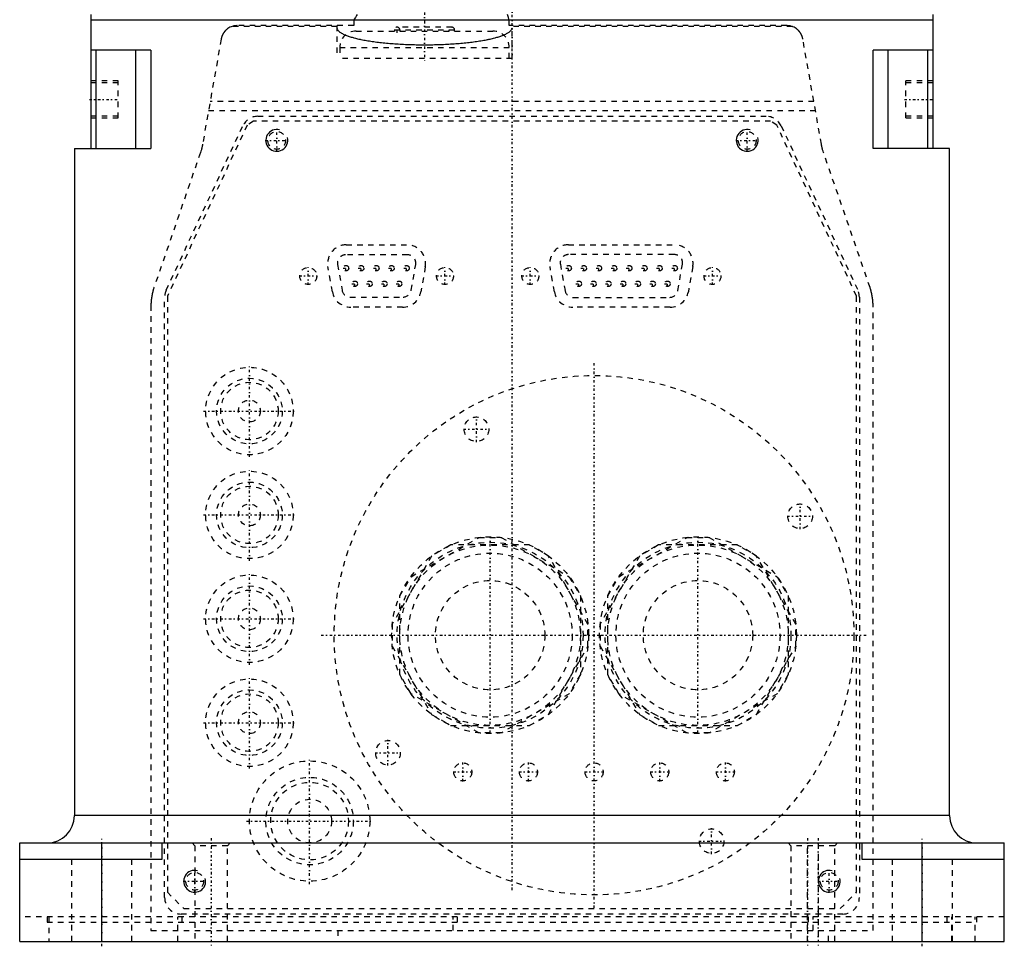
# Model space of a CAD drawing. Extents: x -109 to 109, y -1 to 737.
# Tile 1 of 13: x -90 to 90, y -1 to 169. Entities that reach past the tile are written whole.
import ezdxf

# ---------------------------------------------------------------- set-up
doc = ezdxf.new("R2010")
doc.units = 0
doc.linetypes.add('CENTER', pattern=[1.5, 0.45, -0.5, 0.05, -0.5])
doc.linetypes.add('DASHED', pattern=[2, 1, -1])
for name, color, linetype in [('AM_0', 7, 'CONTINUOUS'), ('AM_10', 7, 'CONTINUOUS'), ('AM_3', 7, 'DASHED'), ('AM_7', 7, 'CENTER')]:
    doc.layers.add(name, color=color, linetype=linetype)

msp = doc.modelspace()

# ---------------------------------------------------------------- linework, layer by layer
at = {"layer": 'AM_0', "color": 7, "linetype": 'CONTINUOUS'}
for p, q in [((-77, 169.5), (-77, 145)), ((77, 145), (77, 169.5)), ((77, 168.5), (-77, 168.5)), ((-66.01, 163), (-77, 163)), ((-76, 145), (-76, 163)), ((-68.74, 145), (-68.74, 163)), ((-66.01, 163), (-66.01, 145)), ((77, 163), (66.01, 163)), ((66.01, 145), (66.01, 163)), ((68.74, 145), (68.74, 163)), ((76, 145), (76, 163)), ((-80, 145), (-80, 23)), ((-80, 145), (-66.01, 145)), ((80, 145), (66.01, 145)), ((80, 23), (80, 145)), ((80, 23), (-80, 23)), ((-90, 0), (-90, 18)), ((-90, 18), (90, 18)), ((-75, 0), (-75, 18)), ((-64, 18), (-64, 15)), ((64, 15), (64, 18)), ((75, 0), (75, 18)), ((90, 0), (90, 18)), ((-64, 15), (-90, 15)), ((90, 15), (64, 15)), ((-90, 0), (90, 0))]:
    msp.add_line(p, q, dxfattribs=at)
for centre, start, end in [((-85, 23), 270, 0), ((85, 23), 180, 270)]:
    msp.add_arc(centre, 5, start, end, dxfattribs=at)
at = {"layer": 'AM_10', "color": 7, "linetype": 'CONTINUOUS'}
for centre in [(-43, 146.5), (43, 146.5), (-58, 11), (58, 11)]:
    msp.add_arc(centre, 2, 75, 15, dxfattribs=at)
at = {"layer": 'AM_3', "color": 6, "linetype": 'DASHED'}
for p, q in [((-28.94, 167.5), (-50.22, 167.5)), ((-32, 167.5), (-32, 161.5)), ((-28.94, 168.5), (-28.94, 167.5)), ((-0.51, 167.5), (-0.51, 168.5)), ((50.22, 167.5), (-0.51, 167.5)), ((0, 161.5), (0, 167.5)), ((-32, 167.32), (-51.25, 167.32)), ((-28.5, 166.5), (-3.5, 166.5)), ((-21.5, 166.7), (-21.5, 166.5)), ((-21.5, 166.7), (-10.5, 166.7)), ((-11, 167.2), (-21, 167.2)), ((-20.5, 166.7), (-20.5, 166.5)), ((-11.5, 166.5), (-11.5, 166.7)), ((-10.5, 166.5), (-10.5, 166.7)), ((51.25, 167.32), (0, 167.32)), ((-53.17, 165.02), (-56.57, 145.78)), ((56.57, 145.78), (53.17, 165.02)), ((-31.5, 163.5), (-31.5, 161.5)), ((-31.5, 163.5), (-0.5, 163.5)), ((-0.5, 161.5), (-0.5, 163.5)), ((0, 161.5), (-32, 161.5)), ((-72, 157.4), (-77, 157.4)), ((-72, 157), (-77, 157)), ((-72, 150.6), (-72, 157.4)), ((77, 157.4), (72, 157.4)), ((72, 150.6), (72, 157.4)), ((77, 157), (72, 157)), ((55.18, 153.62), (-55.18, 153.62)), ((-55.48, 151.95), (55.48, 151.95)), ((-77, 151), (-72, 151)), ((-77, 150.6), (-72, 150.6)), ((-47.28, 150), (-48.42, 149.27)), ((47.28, 150), (-47.28, 150)), ((-46.48, 150.9), (46.48, 150.9)), ((48.42, 149.27), (47.28, 150)), ((72, 151), (77, 151)), ((72, 150.6), (77, 150.6)), ((-63.22, 119.1), (-49.2, 149.17)), ((-48.42, 149.27), (-63, 118)), ((63, 118), (48.42, 149.27)), ((49.2, 149.17), (63.22, 119.1)), ((-56.96, 144.26), (-65.46, 119.58)), ((65.46, 119.58), (56.96, 144.26)), ((-30.29, 127.4), (-19.2, 127.4)), ((10.3, 127.4), (29.7, 127.4)), ((-19.08, 125.56), (-30.41, 125.56)), ((29.69, 125.61), (10.31, 125.61)), ((-32.83, 118.81), (-33.64, 123.41)), ((-31.89, 123.8), (-31.06, 119.08)), ((-18.43, 119.08), (-17.6, 123.8)), ((-15.85, 123.41), (-16.66, 118.81)), ((7.76, 118.81), (6.95, 123.41)), ((8.84, 123.85), (9.69, 119.03)), ((30.31, 119.03), (31.16, 123.85)), ((33.05, 123.41), (32.24, 118.81)), ((-63.5, 8), (-63.5, 117.83)), ((-63, 118), (-63, 9)), ((-29.58, 117.84), (-19.91, 117.84)), ((11.16, 117.79), (28.84, 117.79)), ((63, 9), (63, 118)), ((63.5, 117.83), (63.5, 8)), ((-66, 116.33), (-66, 2)), ((-20.01, 116), (-29.48, 116)), ((28.89, 116), (11.11, 116)), ((66, 2), (66, 116.33)), ((-18.46, 66.7), (-6.04, 73.88)), ((-6.04, 73.88), (-1.96, 73.88)), ((-1.96, 73.88), (10.46, 66.7)), ((19.54, 66.7), (31.96, 73.88)), ((31.96, 73.88), (36.04, 73.88)), ((36.04, 73.88), (48.46, 66.7)), ((-11.2, 72.5), (-14.69, 70.48)), ((3.2, 72.5), (-11.2, 72.5)), ((6.69, 70.48), (3.2, 72.5)), ((26.8, 72.5), (23.31, 70.48)), ((41.2, 72.5), (26.8, 72.5)), ((44.69, 70.48), (41.2, 72.5)), ((-14.69, 70.48), (-21.89, 58.02)), ((13.89, 58.02), (6.69, 70.48)), ((23.31, 70.48), (16.11, 58.02)), ((51.89, 58.02), (44.69, 70.48)), ((-20.5, 63.18), (-18.46, 66.7)), ((10.46, 66.7), (12.5, 63.18)), ((17.5, 63.18), (19.54, 66.7)), ((48.46, 66.7), (50.5, 63.18)), ((-20.5, 48.82), (-20.5, 63.18)), ((12.5, 63.18), (12.5, 48.82)), ((17.5, 48.82), (17.5, 63.18)), ((50.5, 63.18), (50.5, 48.82)), ((-21.89, 58.02), (-21.89, 53.98)), ((13.89, 53.98), (13.89, 58.02)), ((16.11, 58.02), (16.11, 53.98)), ((51.89, 53.98), (51.89, 58.02)), ((-21.89, 53.98), (-14.69, 41.52)), ((6.69, 41.52), (13.89, 53.98)), ((16.11, 53.98), (23.31, 41.52)), ((44.69, 41.52), (51.89, 53.98)), ((-18.46, 45.3), (-20.5, 48.82)), ((12.5, 48.82), (10.46, 45.3)), ((19.54, 45.3), (17.5, 48.82)), ((50.5, 48.82), (48.46, 45.3)), ((-6.04, 38.12), (-18.46, 45.3)), ((10.46, 45.3), (-1.96, 38.12)), ((31.96, 38.12), (19.54, 45.3)), ((48.46, 45.3), (36.04, 38.12)), ((-14.69, 41.52), (-11.2, 39.5)), ((3.2, 39.5), (6.69, 41.52)), ((23.31, 41.52), (26.8, 39.5)), ((41.2, 39.5), (44.69, 41.52)), ((-11.2, 39.5), (3.2, 39.5)), ((-1.96, 38.12), (-6.04, 38.12)), ((26.8, 39.5), (41.2, 39.5)), ((36.04, 38.12), (31.96, 38.12)), ((-58.5, 18), (-58, 17.5)), ((-52, 17.5), (-51.5, 18)), ((50.5, 18), (51, 17.5)), ((54, 0), (54, 18)), ((56, 18), (56, 0)), ((59, 17.5), (59.5, 18)), ((-58, 17.5), (-58, 0)), ((-52, 17.5), (-58, 17.5)), ((-52, 0), (-52, 17.5)), ((51, 17.5), (51, 0)), ((59, 17.5), (51, 17.5)), ((59, 0), (59, 17.5)), ((-80.5, 15), (-80.5, 0)), ((-69.5, 0), (-69.5, 15)), ((69.5, 15), (69.5, 0)), ((80.5, 0), (80.5, 15)), ((-63, 9), (-60, 6)), ((60, 6), (63, 9)), ((-60, 6), (60, 6)), ((90, 4.5), (-90, 4.5)), ((-85, 4.5), (-85, 3.5)), ((-84.68, 4.5), (-84.68, 0)), ((-61.06, 0), (-61.06, 4.5)), ((60.5, 5), (-60.5, 5)), ((-60.35, 4.5), (-60.35, 3.5)), ((-10.73, 2), (-10.73, 4.5)), ((-10.02, 4.5), (-10.02, 3.5)), ((54.14, 4.5), (54.14, 3.5)), ((55.07, 2), (55.07, 4.5)), ((79.48, 4.5), (79.48, 3.5)), ((80.41, 0), (80.41, 4.5)), ((84.68, 0), (84.68, 4.5)), ((85, 3.5), (85, 4.5)), ((-85, 3.5), (85, 3.5)), ((-66, 2), (66, 2)), ((-31.86, 2), (-31.86, 0)), ((57.85, 0), (57.85, 2))]:
    msp.add_line(p, q, dxfattribs=at)
for points in [[(-28.29, 169.5, 0), (-28.4, 169.33, 0), (-28.62, 169, 0), (-28.83, 168.67, 0), (-28.94, 168.5, 0)], [(-0.51, 168.5, 0), (-0.55, 168.67, 0), (-0.65, 169, 0), (-0.75, 169.33, 0), (-0.8, 169.5, 0)], [(-50.22, 167.5, 0), (-50.32, 167.5, 0), (-50.53, 167.48, 0), (-50.74, 167.45, 0), (-50.85, 167.43, 0), (-50.95, 167.41, 0), (-51.16, 167.35, 0), (-51.37, 167.27, 0), (-51.57, 167.18, 0), (-51.77, 167.07, 0), (-51.96, 166.95, 0), (-52.05, 166.88, 0), (-52.14, 166.81, 0), (-52.24, 166.72, 0), (-52.26, 166.69, 0), (-52.29, 166.67, 0), (-52.3, 166.66, 0), (-52.32, 166.64, 0), (-52.35, 166.62, 0), (-52.37, 166.59, 0), (-52.4, 166.56, 0), (-52.42, 166.53, 0), (-52.45, 166.51, 0), (-52.46, 166.49, 0), (-52.47, 166.48, 0), (-52.5, 166.45, 0), (-52.52, 166.42, 0), (-52.55, 166.39, 0), (-52.57, 166.36, 0), (-52.6, 166.33, 0), (-52.61, 166.31, 0), (-52.62, 166.29, 0), (-52.65, 166.26, 0), (-52.67, 166.23, 0), (-52.69, 166.2, 0), (-52.72, 166.16, 0), (-52.74, 166.13, 0), (-52.75, 166.11, 0), (-52.76, 166.09, 0), (-52.78, 166.06, 0), (-52.8, 166.02, 0), (-52.83, 165.98, 0), (-52.85, 165.95, 0), (-52.87, 165.91, 0), (-52.88, 165.89, 0), (-52.89, 165.87, 0), (-52.91, 165.83, 0), (-52.92, 165.8, 0), (-52.93, 165.78, 0), (-52.94, 165.76, 0), (-52.96, 165.72, 0), (-52.98, 165.68, 0), (-52.99, 165.66, 0), (-52.99, 165.64, 0), (-53.01, 165.6, 0), (-53.03, 165.56, 0), (-53.04, 165.51, 0), (-53.06, 165.47, 0), (-53.07, 165.43, 0), (-53.08, 165.41, 0), (-53.08, 165.39, 0), (-53.1, 165.35, 0), (-53.11, 165.3, 0), (-53.12, 165.26, 0), (-53.13, 165.22, 0), (-53.14, 165.17, 0), (-53.15, 165.15, 0), (-53.15, 165.13, 0), (-53.16, 165.09, 0), (-53.17, 165.04, 0), (-53.17, 165.02, 0)], [(-32, 167.5, 0), (-32, 167.5, 0), (-32, 167.5, 0), (-32, 167.5, 0), (-32, 167.5, 0)], [(0, 167.5, 0), (0, 167.5, 0), (0, 167.5, 0), (0, 167.5, 0), (0, 167.5, 0)], [(53.17, 165.02, 0), (53.17, 165.04, 0), (53.16, 165.09, 0), (53.15, 165.13, 0), (53.15, 165.15, 0), (53.14, 165.17, 0), (53.13, 165.22, 0), (53.12, 165.26, 0), (53.11, 165.3, 0), (53.1, 165.35, 0), (53.08, 165.39, 0), (53.08, 165.41, 0), (53.07, 165.43, 0), (53.06, 165.47, 0), (53.04, 165.51, 0), (53.03, 165.56, 0), (53.01, 165.6, 0), (52.99, 165.64, 0), (52.99, 165.66, 0), (52.98, 165.68, 0), (52.96, 165.72, 0), (52.94, 165.76, 0), (52.93, 165.78, 0), (52.92, 165.8, 0), (52.91, 165.83, 0), (52.89, 165.87, 0), (52.88, 165.89, 0), (52.87, 165.91, 0), (52.85, 165.95, 0), (52.83, 165.98, 0), (52.8, 166.02, 0), (52.78, 166.06, 0), (52.76, 166.09, 0), (52.75, 166.11, 0), (52.74, 166.13, 0), (52.72, 166.16, 0), (52.69, 166.2, 0), (52.67, 166.23, 0), (52.65, 166.26, 0), (52.62, 166.29, 0), (52.61, 166.31, 0), (52.6, 166.33, 0), (52.57, 166.36, 0), (52.55, 166.39, 0), (52.52, 166.42, 0), (52.5, 166.45, 0), (52.47, 166.48, 0), (52.46, 166.49, 0), (52.45, 166.51, 0), (52.42, 166.53, 0), (52.4, 166.56, 0), (52.37, 166.59, 0), (52.35, 166.62, 0), (52.32, 166.64, 0), (52.3, 166.66, 0), (52.29, 166.67, 0), (52.26, 166.69, 0), (52.24, 166.72, 0), (52.14, 166.81, 0), (52.05, 166.88, 0), (51.96, 166.95, 0), (51.77, 167.07, 0), (51.57, 167.18, 0), (51.37, 167.27, 0), (51.16, 167.35, 0), (50.95, 167.41, 0), (50.85, 167.43, 0), (50.74, 167.45, 0), (50.53, 167.48, 0), (50.32, 167.5, 0), (50.22, 167.5, 0)], [(-32, 167.1, 0), (-32, 167.06, 0), (-31.99, 166.98, 0), (-31.97, 166.91, 0), (-31.96, 166.87, 0), (-31.94, 166.83, 0), (-31.9, 166.76, 0), (-31.86, 166.68, 0), (-31.8, 166.61, 0), (-31.73, 166.53, 0), (-31.66, 166.46, 0), (-31.61, 166.42, 0), (-31.57, 166.38, 0), (-31.48, 166.31, 0), (-31.37, 166.24, 0), (-31.26, 166.16, 0), (-31.14, 166.09, 0), (-31.01, 166.02, 0), (-30.94, 165.98, 0), (-30.87, 165.95, 0), (-30.72, 165.88, 0), (-30.56, 165.81, 0), (-30.48, 165.77, 0)], [(-30.48, 165.77, 0), (-30.41, 165.74, 0), (-30.26, 165.69, 0), (-30.1, 165.63, 0), (-30.02, 165.6, 0), (-29.94, 165.57, 0), (-29.77, 165.52, 0), (-29.6, 165.46, 0), (-29.42, 165.4, 0), (-29.23, 165.35, 0), (-29.04, 165.3, 0), (-28.94, 165.27, 0), (-28.85, 165.24, 0), (-28.64, 165.19, 0), (-28.43, 165.14, 0), (-28.22, 165.09, 0), (-28, 165.04, 0), (-27.78, 164.99, 0), (-27.66, 164.97, 0), (-27.55, 164.95, 0), (-27.31, 164.9, 0), (-27.07, 164.85, 0), (-26.95, 164.83, 0), (-26.83, 164.81, 0), (-26.58, 164.77, 0), (-26.33, 164.72, 0), (-26.2, 164.7, 0), (-26.07, 164.68, 0), (-25.81, 164.64, 0), (-25.54, 164.6, 0), (-25.27, 164.56, 0), (-24.99, 164.53, 0), (-24.71, 164.49, 0), (-24.57, 164.47, 0), (-24.43, 164.46, 0), (-24.14, 164.42, 0), (-23.85, 164.39, 0), (-23.56, 164.36, 0), (-23.26, 164.33, 0), (-22.96, 164.3, 0), (-22.81, 164.28, 0), (-22.66, 164.27, 0), (-22.35, 164.24, 0), (-22.05, 164.22, 0), (-21.73, 164.19, 0), (-21.42, 164.17, 0), (-21.1, 164.15, 0), (-20.94, 164.14, 0), (-20.78, 164.13, 0), (-20.46, 164.11, 0), (-20.14, 164.09, 0), (-19.82, 164.08, 0), (-19.49, 164.06, 0), (-19.16, 164.05, 0), (-19, 164.04, 0), (-18.83, 164.04, 0), (-18.5, 164.03, 0), (-18.17, 164.02, 0), (-17.84, 164.01, 0), (-17.51, 164, 0), (-17.17, 164, 0), (-17, 163.99, 0), (-16.84, 163.99, 0), (-16.5, 163.99, 0), (-16.17, 163.99, 0), (-16, 163.99, 0), (-15.83, 163.99, 0), (-15.5, 163.99, 0), (-15.16, 163.99, 0), (-15, 163.99, 0), (-14.83, 164, 0), (-14.49, 164, 0), (-14.16, 164.01, 0), (-13.83, 164.02, 0), (-13.5, 164.03, 0), (-13.17, 164.04, 0), (-13, 164.04, 0), (-12.84, 164.05, 0), (-12.51, 164.06, 0), (-12.18, 164.08, 0), (-11.86, 164.09, 0), (-11.54, 164.11, 0), (-11.22, 164.13, 0), (-11.06, 164.14, 0), (-10.9, 164.15, 0), (-10.58, 164.17, 0), (-10.27, 164.19, 0), (-9.95, 164.22, 0), (-9.65, 164.24, 0), (-9.34, 164.27, 0), (-9.19, 164.28, 0), (-9.04, 164.3, 0), (-8.74, 164.33, 0), (-8.44, 164.36, 0), (-8.15, 164.39, 0), (-7.86, 164.42, 0), (-7.57, 164.46, 0), (-7.43, 164.47, 0), (-7.29, 164.49, 0), (-7.01, 164.53, 0), (-6.73, 164.56, 0), (-6.46, 164.6, 0), (-6.19, 164.64, 0), (-5.93, 164.68, 0), (-5.8, 164.7, 0), (-5.67, 164.72, 0), (-5.42, 164.77, 0), (-5.17, 164.81, 0), (-5.05, 164.83, 0), (-4.93, 164.85, 0), (-4.69, 164.9, 0), (-4.45, 164.95, 0), (-4.34, 164.97, 0), (-4.22, 164.99, 0), (-4, 165.04, 0), (-3.78, 165.09, 0), (-3.57, 165.14, 0), (-3.36, 165.19, 0), (-3.15, 165.24, 0), (-3.06, 165.27, 0), (-2.96, 165.3, 0), (-2.77, 165.35, 0), (-2.58, 165.4, 0), (-2.4, 165.46, 0), (-2.23, 165.52, 0), (-2.06, 165.57, 0), (-1.98, 165.6, 0), (-1.9, 165.63, 0), (-1.74, 165.69, 0), (-1.59, 165.74, 0), (-1.52, 165.77, 0)], [(-1.52, 165.77, 0), (-1.44, 165.81, 0), (-1.28, 165.88, 0), (-1.13, 165.95, 0), (-1.06, 165.98, 0), (-0.99, 166.02, 0), (-0.86, 166.09, 0), (-0.74, 166.16, 0), (-0.63, 166.24, 0), (-0.52, 166.31, 0), (-0.43, 166.38, 0), (-0.39, 166.42, 0), (-0.34, 166.46, 0), (-0.27, 166.53, 0), (-0.2, 166.61, 0), (-0.14, 166.68, 0), (-0.1, 166.76, 0), (-0.06, 166.83, 0), (-0.04, 166.87, 0), (-0.03, 166.91, 0), (-0.01, 166.98, 0), (0, 167.06, 0), (0, 167.1, 0)], [(-56.57, 145.78, 0), (-56.57, 145.73, 0), (-56.59, 145.65, 0), (-56.61, 145.56, 0), (-56.62, 145.52, 0), (-56.62, 145.47, 0), (-56.64, 145.39, 0), (-56.66, 145.3, 0), (-56.68, 145.22, 0), (-56.7, 145.13, 0), (-56.72, 145.05, 0), (-56.73, 145, 0), (-56.75, 144.96, 0), (-56.77, 144.88, 0), (-56.79, 144.79, 0), (-56.88, 144.5, 0), (-56.96, 144.26, 0)], [(56.96, 144.26, 0), (56.88, 144.5, 0), (56.79, 144.79, 0), (56.77, 144.88, 0), (56.75, 144.96, 0), (56.73, 145, 0), (56.72, 145.05, 0), (56.7, 145.13, 0), (56.68, 145.22, 0), (56.66, 145.3, 0), (56.64, 145.39, 0), (56.62, 145.47, 0), (56.62, 145.52, 0), (56.61, 145.56, 0), (56.59, 145.65, 0), (56.57, 145.73, 0), (56.57, 145.78, 0)], [(-65.46, 119.58, 0), (-65.48, 119.5, 0), (-65.54, 119.33, 0), (-65.59, 119.16, 0), (-65.62, 119.07, 0), (-65.64, 118.98, 0), (-65.69, 118.81, 0), (-65.73, 118.63, 0), (-65.77, 118.45, 0), (-65.81, 118.28, 0), (-65.84, 118.09, 0), (-65.86, 118, 0), (-65.87, 117.91, 0), (-65.9, 117.73, 0), (-65.93, 117.54, 0), (-65.95, 117.36, 0), (-65.96, 117.17, 0), (-65.98, 116.99, 0), (-65.98, 116.89, 0), (-65.99, 116.8, 0), (-66, 116.61, 0), (-66, 116.42, 0), (-66, 116.33, 0)], [(66, 116.33, 0), (66, 116.42, 0), (66, 116.61, 0), (65.99, 116.8, 0), (65.98, 116.89, 0), (65.98, 116.99, 0), (65.96, 117.17, 0), (65.95, 117.36, 0), (65.93, 117.54, 0), (65.9, 117.73, 0), (65.87, 117.91, 0), (65.86, 118, 0), (65.84, 118.09, 0), (65.81, 118.28, 0), (65.77, 118.45, 0), (65.73, 118.63, 0), (65.69, 118.81, 0), (65.64, 118.98, 0), (65.62, 119.07, 0), (65.59, 119.16, 0), (65.54, 119.33, 0), (65.48, 119.5, 0), (65.46, 119.58, 0)]]:
    msp.add_polyline3d(points, dxfattribs=at)
for centre, radius in [((-43, 146.5), 1.62), ((43, 146.5), 1.62), ((-37.25, 121.7), 1.55), ((-30.35, 123.12), 0.5), ((-27.58, 123.12), 0.5), ((-24.81, 123.12), 0.5), ((-22.04, 123.12), 0.5), ((-19.27, 123.12), 0.5), ((-12.25, 121.7), 1.55), ((3.35, 121.7), 1.55), ((10.35, 123.12), 0.5), ((13.12, 123.12), 0.5), ((15.88, 123.12), 0.5), ((18.66, 123.12), 0.5), ((21.43, 123.12), 0.5), ((24.2, 123.12), 0.5), ((26.96, 123.12), 0.5), ((29.73, 123.12), 0.5), ((36.65, 121.7), 1.55), ((-28.74, 120.28), 0.5), ((-26.04, 120.28), 0.5), ((-23.34, 120.28), 0.5), ((-20.64, 120.28), 0.5), ((12.21, 120.28), 0.5), ((14.91, 120.28), 0.5), ((17.61, 120.28), 0.5), ((20.31, 120.28), 0.5), ((23.01, 120.28), 0.5), ((25.71, 120.28), 0.5), ((28.41, 120.28), 0.5), ((-48, 97), 8), ((-48, 97), 6), ((15, 56), 47.5), ((-48, 97), 5.25), ((-48, 97), 2), ((-6.5, 93.67), 2.25), ((-48, 78), 8), ((-48, 78), 6), ((-48, 78), 5.25), ((-48, 78), 2), ((52.67, 77.75), 2.25), ((-4, 56), 18), ((34, 56), 18), ((-4, 56), 17), ((-4, 56), 16.5), ((34, 56), 17), ((34, 56), 16.5), ((-4, 56), 15), ((34, 56), 15), ((-48, 59), 8), ((-48, 59), 6), ((-4, 56), 10), ((34, 56), 10), ((-48, 59), 5.25), ((-48, 59), 2), ((-48, 40), 8), ((-48, 40), 6), ((-48, 40), 5.25), ((-48, 40), 2), ((-22.67, 34.5), 2.25), ((-37, 22), 11), ((-9, 31), 1.65), ((3, 31), 1.65), ((15, 31), 1.65), ((27, 31), 1.65), ((39, 31), 1.65), ((-37, 22), 8), ((-37, 22), 7.1), ((-37, 22), 4), ((36.5, 18.33), 2.25), ((-58, 11), 1.62), ((58, 11), 1.62)]:
    msp.add_circle(centre, radius, dxfattribs=at)
for centre, radius, start, end in [((-28.5, 163.5), 3, 90, 180), ((-21, 166.7), 0.5, 0, 180), ((-11, 166.7), 0.5, 0, 180), ((-3.5, 163.5), 3, 0, 90), ((-46.48, 147.9), 3, 90, 155), ((46.48, 147.9), 3, 25, 90), ((-30.29, 124), 3.4, 90, 190), ((-19.2, 124), 3.4, 350, 90), ((10.3, 124), 3.4, 90, 190), ((29.7, 124), 3.4, 350, 90), ((-30.41, 124.06), 1.5, 90, 190), ((-19.08, 124.06), 1.5, 350, 90), ((10.31, 124.11), 1.5, 90, 190), ((29.69, 124.11), 1.5, 350, 90), ((-60.5, 117.83), 3, 155, 180), ((-29.48, 119.4), 3.4, 190, 270), ((-29.58, 119.34), 1.5, 190, 270), ((-20.01, 119.4), 3.4, 270, 350), ((-19.91, 119.34), 1.5, 270, 350), ((11.11, 119.4), 3.4, 190, 270), ((11.16, 119.29), 1.5, 190, 270), ((28.84, 119.29), 1.5, 270, 350), ((28.89, 119.4), 3.4, 270, 350), ((60.5, 117.83), 3, 0, 25), ((-60.5, 8), 3, 180, 270), ((60.5, 8), 3, 270, 0)]:
    msp.add_arc(centre, radius, start, end, dxfattribs=at)
at = {"layer": 'AM_7', "color": 4, "linetype": 'CENTER'}
for p, q in [((0, 9.38), (0, 202.25)), ((-16, 169.9), (-16, 161.1)), ((-21.52, 166.7), (-20.48, 166.7)), ((-21, 166.18), (-21, 167.22)), ((-77.25, 154), (-71.75, 154)), ((71.75, 154), (77.25, 154)), ((-43, 144.4), (-43, 148.6)), ((43, 144.4), (43, 148.6)), ((-45.1, 146.5), (-40.9, 146.5)), ((40.9, 146.5), (45.1, 146.5)), ((-37.25, 120.07), (-37.25, 123.33)), ((-30.88, 123.12), (-29.82, 123.12)), ((-30.35, 122.59), (-30.35, 123.64)), ((-28.11, 123.12), (-27.05, 123.12)), ((-27.58, 122.59), (-27.58, 123.64)), ((-25.34, 123.12), (-24.29, 123.12)), ((-24.81, 122.59), (-24.81, 123.64)), ((-22.57, 123.12), (-21.52, 123.12)), ((-22.04, 122.59), (-22.04, 123.64)), ((-19.8, 123.12), (-18.75, 123.12)), ((-19.27, 122.59), (-19.27, 123.64)), ((-12.25, 120.07), (-12.25, 123.33)), ((3.35, 120.07), (3.35, 123.33)), ((9.82, 123.12), (10.87, 123.12)), ((10.35, 122.59), (10.35, 123.64)), ((12.59, 123.12), (13.64, 123.12)), ((13.12, 122.59), (13.12, 123.64)), ((15.36, 123.12), (16.41, 123.12)), ((15.88, 122.59), (15.88, 123.64)), ((18.13, 123.12), (19.18, 123.12)), ((18.66, 122.59), (18.66, 123.64)), ((20.9, 123.12), (21.95, 123.12)), ((21.43, 122.59), (21.43, 123.64)), ((23.67, 123.12), (24.72, 123.12)), ((24.2, 122.59), (24.2, 123.64)), ((26.44, 123.12), (27.49, 123.12)), ((26.96, 122.59), (26.96, 123.64)), ((29.21, 123.12), (30.26, 123.12)), ((29.73, 122.59), (29.73, 123.64)), ((36.65, 120.07), (36.65, 123.33)), ((-38.88, 121.7), (-35.62, 121.7)), ((-28.74, 119.75), (-28.74, 120.81)), ((-26.04, 119.75), (-26.04, 120.81)), ((-23.34, 119.75), (-23.34, 120.81)), ((-20.64, 119.75), (-20.64, 120.81)), ((-13.88, 121.7), (-10.62, 121.7)), ((1.72, 121.7), (4.98, 121.7)), ((12.21, 119.75), (12.21, 120.81)), ((14.91, 119.75), (14.91, 120.81)), ((17.61, 119.75), (17.61, 120.81)), ((20.31, 119.75), (20.31, 120.81)), ((23.01, 119.75), (23.01, 120.81)), ((25.71, 119.75), (25.71, 120.81)), ((28.41, 119.75), (28.41, 120.81)), ((35.02, 121.7), (38.28, 121.7)), ((-29.27, 120.28), (-28.21, 120.28)), ((-26.57, 120.28), (-25.52, 120.28)), ((-23.86, 120.28), (-22.82, 120.28)), ((-21.16, 120.28), (-20.11, 120.28)), ((11.69, 120.28), (12.73, 120.28)), ((14.38, 120.28), (15.44, 120.28)), ((17.09, 120.28), (18.14, 120.28)), ((19.79, 120.28), (20.84, 120.28)), ((22.48, 120.28), (23.54, 120.28)), ((25.18, 120.28), (26.23, 120.28)), ((27.89, 120.28), (28.93, 120.28)), ((-48, 88.6), (-48, 105.4)), ((15, 6.12), (15, 105.88)), ((-56.4, 97), (-39.6, 97)), ((-6.5, 91.31), (-6.5, 96.03)), ((-8.86, 93.67), (-4.14, 93.67)), ((-48, 69.6), (-48, 86.4)), ((52.67, 75.39), (52.67, 80.11)), ((-56.4, 78), (-39.6, 78)), ((50.31, 77.75), (55.03, 77.75)), ((-4, 38.15), (-4, 73.85)), ((34, 38.15), (34, 73.85)), ((-48, 50.6), (-48, 67.4)), ((-56.4, 59), (-39.6, 59)), ((-34.88, 56), (64.88, 56)), ((-48, 31.6), (-48, 48.4)), ((-56.4, 40), (-39.6, 40)), ((-22.67, 32.14), (-22.67, 36.86)), ((-25.03, 34.5), (-20.31, 34.5)), ((-37, 10.45), (-37, 33.55)), ((-9, 29.27), (-9, 32.73)), ((3, 29.27), (3, 32.73)), ((27, 29.27), (27, 32.73)), ((39, 29.27), (39, 32.73)), ((-10.73, 31), (-7.27, 31)), ((1.27, 31), (4.73, 31)), ((13.27, 31), (16.73, 31)), ((25.27, 31), (28.73, 31)), ((37.27, 31), (40.73, 31)), ((-48.55, 22), (-25.45, 22)), ((36.5, 15.97), (36.5, 20.69)), ((-75, -0.9), (-75, 18.9)), ((-55, 18.9), (-55, -0.9)), ((34.14, 18.33), (38.86, 18.33)), ((54, 18.9), (54, -0.9)), ((56, 18.9), (56, -0.9)), ((75, -0.9), (75, 18.9)), ((-58, 8.9), (-58, 13.1)), ((58, 8.9), (58, 13.1)), ((-60.1, 11), (-55.9, 11)), ((55.9, 11), (60.1, 11))]:
    msp.add_line(p, q, dxfattribs=at)

doc.saveas('drawing.dxf')
